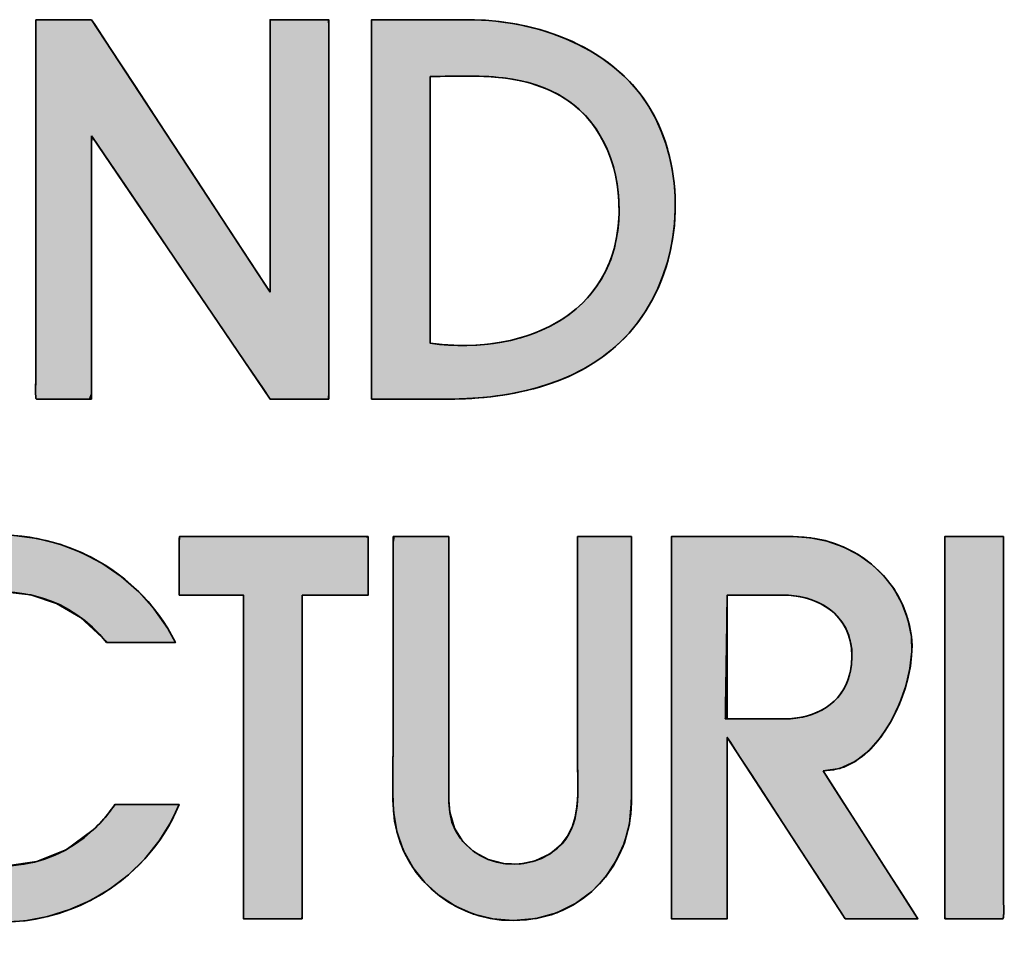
# Model space of a CAD drawing. Header units: inches. Extents: x 0 to 253, y 0 to 187.
# Tile 11 of 17: x 236.42 to 244.42, y 12.02 to 19.44. Entities that reach past the tile are written whole.
import ezdxf

# ---------------------------------------------------------------- set-up
doc = ezdxf.new("R2010")
doc.units = ezdxf.units.IN
doc.header["$MEASUREMENT"] = 0
doc.layers.add('Default', color=7, linetype='Continuous')

# ---------------------------------------------------------------- blocks, each defined once
blk = doc.blocks.new('block_2')
at = {"layer": 'Default', "linetype": 'Continuous', "lineweight": 5}
for points in [[(0.24683, 0.05811), (0.23145, 0.04686), (0.215, 0.04023), (0.1981, 0.03788), (0.18134, 0.03942), (0.16533, 0.04452), (0.15068, 0.05279), (0.13798, 0.06387), (0.12784, 0.07742), (0.12087, 0.09305), (0.11767, 0.11041), (0.11884, 0.12913), (0.1237, 0.14549), (0.13141, 0.15943), (0.14153, 0.17108), (0.15359, 0.18031), (0.16711, 0.187), (0.1816, 0.19102), (0.19658, 0.19224), (0.21158, 0.19054), (0.22611, 0.18578), (0.2397, 0.17786), (0.25187, 0.16663), (0.25487, 0.16367), (0.25699, 0.16367), (0.2604, 0.16367), (0.26474, 0.16367), (0.2697, 0.16367), (0.27491, 0.16367), (0.28006, 0.16367), (0.28478, 0.16367), (0.28875, 0.16367), (0.29163, 0.16367), (0.29307, 0.16367), (0.28884, 0.17158), (0.28122, 0.18255), (0.2724, 0.19238), (0.26252, 0.201), (0.25172, 0.20837), (0.24015, 0.21442), (0.22795, 0.21909), (0.21526, 0.22232), (0.20223, 0.22406), (0.189, 0.22424), (0.17572, 0.2228), (0.16193, 0.2195), (0.1484, 0.21424), (0.13587, 0.2073), (0.12445, 0.19884), (0.11426, 0.18903), (0.1054, 0.17802), (0.09799, 0.16599), (0.09213, 0.1531), (0.08795, 0.13951), (0.08555, 0.1254), (0.08504, 0.11092), (0.08631, 0.09702), (0.08907, 0.08441), (0.0934, 0.07235), (0.09917, 0.06095), (0.10626, 0.05031), (0.11454, 0.04056), (0.12388, 0.03179), (0.13415, 0.02413), (0.14525, 0.01768), (0.15702, 0.01255), (0.16937, 0.00885), (0.18226, 0.00665), (0.19546, 0.00598), (0.20851, 0.00687), (0.22126, 0.00926), (0.23358, 0.0131), (0.24533, 0.01832), (0.25638, 0.02486), (0.26659, 0.03267), (0.27583, 0.04167), (0.28396, 0.05181), (0.29085, 0.06302), (0.29522, 0.07245), (0.29404, 0.07245), (0.2915, 0.07245), (0.28789, 0.07245), (0.28355, 0.07245), (0.27879, 0.07245), (0.27392, 0.07245), (0.26926, 0.07245), (0.26513, 0.07245), (0.26184, 0.07245), (0.25972, 0.07245), (0.25895, 0.07229), (0.25798, 0.07089), (0.25698, 0.06951), (0.25596, 0.06815), (0.25491, 0.06681), (0.25383, 0.06549), (0.25272, 0.0642), (0.25159, 0.06293), (0.25044, 0.06169), (0.24926, 0.06047), (0.24806, 0.05928)], [(0.29526, 0.19042), (0.29609, 0.19042), (0.29835, 0.19042), (0.30175, 0.19042), (0.30595, 0.19042), (0.31064, 0.19042), (0.31551, 0.19042), (0.32023, 0.19042), (0.3245, 0.19042), (0.328, 0.19042), (0.33041, 0.19042), (0.33141, 0.19042), (0.33142, 0.1871), (0.33142, 0.17639), (0.33142, 0.15982), (0.33142, 0.139), (0.33142, 0.11552), (0.33142, 0.09097), (0.33142, 0.06696), (0.33142, 0.04507), (0.33142, 0.02691), (0.33142, 0.01407), (0.33142, 0.00815), (0.33188, 0.00793), (0.33369, 0.00793), (0.33659, 0.00793), (0.34029, 0.00793), (0.34451, 0.00793), (0.34895, 0.00793), (0.35332, 0.00793), (0.35735, 0.00793), (0.36073, 0.00793), (0.36317, 0.00793), (0.3644, 0.00793), (0.36449, 0.00983), (0.36449, 0.01902), (0.36449, 0.03442), (0.36449, 0.05444), (0.36449, 0.07746), (0.36449, 0.10191), (0.36449, 0.12618), (0.36449, 0.14868), (0.36449, 0.16781), (0.36449, 0.18197), (0.36449, 0.18956), (0.36476, 0.19042), (0.36647, 0.19042), (0.36949, 0.19042), (0.37349, 0.19042), (0.37813, 0.19042), (0.3831, 0.19042), (0.38808, 0.19042), (0.39272, 0.19042), (0.39672, 0.19042), (0.39973, 0.19042), (0.40145, 0.19042), (0.40172, 0.19057), (0.40172, 0.19195), (0.40172, 0.19451), (0.40172, 0.19798), (0.40172, 0.20205), (0.40172, 0.20645), (0.40172, 0.21088), (0.40172, 0.21505), (0.40172, 0.21867), (0.40172, 0.22146), (0.40172, 0.22313), (0.39941, 0.22347), (0.39247, 0.22347), (0.38554, 0.22347), (0.3786, 0.22347), (0.37167, 0.22347), (0.36474, 0.22347), (0.3578, 0.22347), (0.35087, 0.22347), (0.34394, 0.22347), (0.337, 0.22347), (0.33007, 0.22347), (0.32409, 0.22347), (0.32146, 0.22347), (0.31882, 0.22347), (0.31618, 0.22347), (0.31354, 0.22347), (0.31091, 0.22347), (0.30827, 0.22347), (0.30563, 0.22347), (0.30299, 0.22347), (0.30036, 0.22347), (0.29772, 0.22347), (0.29538, 0.22346), (0.29532, 0.22263), (0.29528, 0.22063), (0.29525, 0.21769), (0.29524, 0.21408), (0.29523, 0.21003), (0.29523, 0.20579), (0.29524, 0.20161), (0.29524, 0.19774), (0.29525, 0.19442), (0.29526, 0.19189)], [(0.48348, 0.0069), (0.49641, 0.00805), (0.50815, 0.01135), (0.51863, 0.01652), (0.52775, 0.02332), (0.53543, 0.03147), (0.54159, 0.04072), (0.54614, 0.05081), (0.549, 0.06148), (0.55008, 0.07247), (0.55009, 0.07768), (0.55009, 0.09055), (0.55009, 0.10973), (0.55009, 0.13283), (0.55009, 0.15746), (0.55009, 0.18121), (0.55009, 0.2017), (0.55009, 0.21652), (0.55009, 0.22329), (0.54939, 0.22347), (0.54693, 0.22347), (0.54313, 0.22347), (0.5385, 0.22347), (0.53351, 0.22347), (0.52866, 0.22347), (0.52442, 0.22347), (0.52129, 0.22347), (0.51975, 0.22347), (0.51967, 0.21349), (0.51967, 0.19976), (0.51967, 0.18603), (0.51967, 0.1723), (0.51967, 0.15858), (0.51967, 0.14485), (0.51967, 0.13112), (0.51967, 0.11739), (0.51967, 0.10367), (0.51971, 0.09503), (0.51986, 0.08912), (0.51998, 0.08307), (0.5199, 0.07699), (0.51944, 0.07098), (0.51845, 0.06515), (0.51676, 0.0596), (0.51419, 0.05444), (0.51059, 0.04976), (0.50432, 0.04464), (0.49589, 0.04061), (0.48697, 0.03882), (0.478, 0.03913), (0.46943, 0.04143), (0.46167, 0.04559), (0.45517, 0.05149), (0.45037, 0.059), (0.4477, 0.06799), (0.44729, 0.07457), (0.44729, 0.08377), (0.44729, 0.10038), (0.44729, 0.12199), (0.44729, 0.14623), (0.44729, 0.17067), (0.44729, 0.19294), (0.44729, 0.21064), (0.44729, 0.22137), (0.44715, 0.22347), (0.44538, 0.22347), (0.44202, 0.22347), (0.43757, 0.22347), (0.43252, 0.22347), (0.42737, 0.22347), (0.42264, 0.22347), (0.41883, 0.22347), (0.41642, 0.22347), (0.41585, 0.22011), (0.41585, 0.20779), (0.41585, 0.19546), (0.41585, 0.18314), (0.41585, 0.17082), (0.41585, 0.1585), (0.41585, 0.14618), (0.41585, 0.13386), (0.41585, 0.12154), (0.41585, 0.11062), (0.41582, 0.10604), (0.41577, 0.10144), (0.4157, 0.09683), (0.41563, 0.09222), (0.41559, 0.0876), (0.41559, 0.08299), (0.41564, 0.07838), (0.41577, 0.07379), (0.41603, 0.06855), (0.41788, 0.05716), (0.42156, 0.04656), (0.42688, 0.03691), (0.43368, 0.02834), (0.44176, 0.02101), (0.45097, 0.01505), (0.4611, 0.01062), (0.472, 0.00785)], [(0.75986, 0.22347), (0.75952, 0.22347), (0.75855, 0.22347), (0.75703, 0.22347), (0.75506, 0.22347), (0.75272, 0.22347), (0.75009, 0.22347), (0.74727, 0.22347), (0.74432, 0.22347), (0.74135, 0.22347), (0.73844, 0.22347), (0.73567, 0.22347), (0.73313, 0.22347), (0.7309, 0.22347), (0.72907, 0.22347), (0.72773, 0.22347), (0.72696, 0.22347), (0.72681, 0.22321), (0.72681, 0.21955), (0.72681, 0.21198), (0.72681, 0.20106), (0.72681, 0.18734), (0.72681, 0.17139), (0.72681, 0.15376), (0.72681, 0.13502), (0.72681, 0.11571), (0.72681, 0.09641), (0.72681, 0.07766), (0.72681, 0.06004), (0.72681, 0.04409), (0.72681, 0.03037), (0.72681, 0.01944), (0.72681, 0.01187), (0.72681, 0.00821), (0.72811, 0.00795), (0.73007, 0.00795), (0.73203, 0.00795), (0.734, 0.00795), (0.73596, 0.00795), (0.73792, 0.00795), (0.73988, 0.00795), (0.74184, 0.00795), (0.7438, 0.00795), (0.74576, 0.00795), (0.74772, 0.00795), (0.74968, 0.00795), (0.75164, 0.00795), (0.75361, 0.00795), (0.75557, 0.00795), (0.75753, 0.00795), (0.75949, 0.00795), (0.75963, 0.00806), (0.75974, 0.00834), (0.75982, 0.00879), (0.75989, 0.00937), (0.75993, 0.01007), (0.75996, 0.01085), (0.75998, 0.01171), (0.75998, 0.0126), (0.75998, 0.01352), (0.75997, 0.01443), (0.75995, 0.01531), (0.75993, 0.01614), (0.75991, 0.01689), (0.75989, 0.01755), (0.75987, 0.01808), (0.75986, 0.01846), (0.75986, 0.02007), (0.75986, 0.02442), (0.75986, 0.02876), (0.75986, 0.03311), (0.75986, 0.03745), (0.75986, 0.0418), (0.75986, 0.04614), (0.75986, 0.05049), (0.75986, 0.05483), (0.75986, 0.05918), (0.75986, 0.06352), (0.75986, 0.06787), (0.75986, 0.07222), (0.75986, 0.07656), (0.75986, 0.08091), (0.75986, 0.08525), (0.75986, 0.0896), (0.75986, 0.09634), (0.75986, 0.10429), (0.75986, 0.11223), (0.75986, 0.12018), (0.75986, 0.12812), (0.75986, 0.13607), (0.75986, 0.14401), (0.75986, 0.15196), (0.75986, 0.1599), (0.75986, 0.16785), (0.75986, 0.17579), (0.75986, 0.18374), (0.75986, 0.19168), (0.75986, 0.19963), (0.75986, 0.20758), (0.75986, 0.21552)]]:
    blk.add_hatch(color=7, dxfattribs=at).paths.add_polyline_path(points)
h = blk.add_hatch(color=7, dxfattribs=at)
edge = h.paths.add_edge_path()
edge.add_spline(control_points=[(0.65814, 0.09132), (0.69081, 0.09132), (0.7112, 0.14076), (0.70795, 0.16715), (0.70388, 0.20069), (0.67434, 0.22347), (0.64133, 0.22347)], knot_values=[0, 0, 0, 0, 0.5, 0.5, 0.5, 1, 1, 1, 1], degree=3, periodic=0)
edge.add_spline(control_points=[(0.64133, 0.22347), (0.64133, 0.22347), (0.57265, 0.22347), (0.57265, 0.22347)], knot_values=[0, 0, 0, 0, 1, 1, 1, 1], degree=3, periodic=0)
edge.add_spline(control_points=[(0.57265, 0.22347), (0.57265, 0.22347), (0.57265, 0.00793), (0.57265, 0.00793)], knot_values=[0, 0, 0, 0, 1, 1, 1, 1], degree=3, periodic=0)
edge.add_spline(control_points=[(0.57265, 0.00793), (0.57265, 0.00793), (0.60413, 0.00793), (0.60413, 0.00793)], knot_values=[0, 0, 0, 0, 1, 1, 1, 1], degree=3, periodic=0)
edge.add_spline(control_points=[(0.60413, 0.00793), (0.60413, 0.00793), (0.60413, 0.11018), (0.60413, 0.11018)], knot_values=[0, 0, 0, 0, 1, 1, 1, 1], degree=3, periodic=0)
edge.add_spline(control_points=[(0.60413, 0.11018), (0.60413, 0.11018), (0.66732, 0.01311), (0.66732, 0.01311)], knot_values=[0, 0, 0, 0, 1, 1, 1, 1], degree=3, periodic=0)
edge.add_spline(control_points=[(0.66732, 0.01311), (0.66732, 0.01311), (0.67068, 0.00793), (0.67068, 0.00793)], knot_values=[0, 0, 0, 0, 1, 1, 1, 1], degree=3, periodic=0)
edge.add_spline(control_points=[(0.67068, 0.00793), (0.67068, 0.00793), (0.71164, 0.00793), (0.71164, 0.00793)], knot_values=[0, 0, 0, 0, 1, 1, 1, 1], degree=3, periodic=0)
edge.add_spline(control_points=[(0.71164, 0.00793), (0.71164, 0.00793), (0.65814, 0.09132), (0.65814, 0.09132)], knot_values=[0, 0, 0, 0, 1, 1, 1, 1], degree=3, periodic=0)
edge = h.paths.add_edge_path()
edge.add_spline(control_points=[(0.63555, 0.19042), (0.63555, 0.19042), (0.60413, 0.19042), (0.60413, 0.19042)], knot_values=[0, 0, 0, 0, 1, 1, 1, 1], degree=3, periodic=0)
edge.add_spline(control_points=[(0.60413, 0.19042), (0.60413, 0.19042), (0.60414, 0.1437), (0.60415, 0.12067)], knot_values=[0, 0, 0, 0, 1, 1, 1, 1], degree=3, periodic=0)
edge.add_spline(control_points=[(0.60415, 0.12067), (0.60992, 0.12067), (0.63661, 0.12067), (0.63661, 0.12067)], knot_values=[0, 0, 0, 0, 1, 1, 1, 1], degree=3, periodic=0)
edge.add_spline(control_points=[(0.63661, 0.12067), (0.65344, 0.12067), (0.66945, 0.12906), (0.67333, 0.14655), (0.67333, 0.14656), (0.67334, 0.14656), (0.67334, 0.14657), (0.67919, 0.17309), (0.66128, 0.19042), (0.63555, 0.19042)], knot_values=[0, 0, 0, 0, 0.333333, 0.333333, 0.333333, 0.666667, 0.666667, 0.666667, 1, 1, 1, 1], degree=3, periodic=0)
at = {"layer": 'Default', "color": 7, "linetype": 'Continuous', "lineweight": 35}
for points in [[(0.19658, 0.19224), (0.21158, 0.19054), (0.22611, 0.18578), (0.2397, 0.17786), (0.25187, 0.16663), (0.25487, 0.16367), (0.25699, 0.16367), (0.2604, 0.16367), (0.26474, 0.16367), (0.2697, 0.16367), (0.27491, 0.16367), (0.28006, 0.16367), (0.28478, 0.16367), (0.28875, 0.16367), (0.29163, 0.16367), (0.29307, 0.16367), (0.28884, 0.17158), (0.28122, 0.18255), (0.2724, 0.19238), (0.26252, 0.201), (0.25172, 0.20837), (0.24015, 0.21442), (0.22795, 0.21909), (0.21526, 0.22232), (0.20223, 0.22406)], [(0.19546, 0.00598), (0.20851, 0.00687), (0.22126, 0.00926), (0.23358, 0.0131), (0.24533, 0.01832), (0.25638, 0.02486), (0.26659, 0.03267), (0.27583, 0.04167), (0.28396, 0.05181), (0.29085, 0.06302), (0.29522, 0.07245), (0.29404, 0.07245), (0.2915, 0.07245), (0.28789, 0.07245), (0.28355, 0.07245), (0.27879, 0.07245), (0.27392, 0.07245), (0.26926, 0.07245), (0.26513, 0.07245), (0.26184, 0.07245), (0.25972, 0.07245), (0.25895, 0.07229), (0.25798, 0.07089), (0.25698, 0.06951), (0.25596, 0.06815), (0.25491, 0.06681), (0.25383, 0.06549), (0.25272, 0.0642), (0.25159, 0.06293), (0.25044, 0.06169), (0.24926, 0.06047), (0.24806, 0.05928), (0.24683, 0.05811), (0.24683, 0.05811), (0.23145, 0.04686), (0.215, 0.04023), (0.1981, 0.03788)]]:
    blk.add_lwpolyline(points, dxfattribs=at)
for points in [[(0.29526, 0.19042), (0.29609, 0.19042), (0.29835, 0.19042), (0.30175, 0.19042), (0.30595, 0.19042), (0.31064, 0.19042), (0.31551, 0.19042), (0.32023, 0.19042), (0.3245, 0.19042), (0.328, 0.19042), (0.33041, 0.19042), (0.33141, 0.19042), (0.33142, 0.1871), (0.33142, 0.17639), (0.33142, 0.15982), (0.33142, 0.139), (0.33142, 0.11552), (0.33142, 0.09097), (0.33142, 0.06696), (0.33142, 0.04507), (0.33142, 0.02691), (0.33142, 0.01407), (0.33142, 0.00815), (0.33188, 0.00793), (0.33369, 0.00793), (0.33659, 0.00793), (0.34029, 0.00793), (0.34451, 0.00793), (0.34895, 0.00793), (0.35332, 0.00793), (0.35735, 0.00793), (0.36073, 0.00793), (0.36317, 0.00793), (0.3644, 0.00793), (0.36449, 0.00983), (0.36449, 0.01902), (0.36449, 0.03442), (0.36449, 0.05444), (0.36449, 0.07746), (0.36449, 0.10191), (0.36449, 0.12618), (0.36449, 0.14868), (0.36449, 0.16781), (0.36449, 0.18197), (0.36449, 0.18956), (0.36476, 0.19042), (0.36647, 0.19042), (0.36949, 0.19042), (0.37349, 0.19042), (0.37813, 0.19042), (0.3831, 0.19042), (0.38808, 0.19042), (0.39272, 0.19042), (0.39672, 0.19042), (0.39973, 0.19042), (0.40145, 0.19042), (0.40172, 0.19057), (0.40172, 0.19195), (0.40172, 0.19451), (0.40172, 0.19798), (0.40172, 0.20205), (0.40172, 0.20645), (0.40172, 0.21088), (0.40172, 0.21505), (0.40172, 0.21867), (0.40172, 0.22146), (0.40172, 0.22313), (0.39941, 0.22347), (0.39247, 0.22347), (0.38554, 0.22347), (0.3786, 0.22347), (0.37167, 0.22347), (0.36474, 0.22347), (0.3578, 0.22347), (0.35087, 0.22347), (0.34394, 0.22347), (0.337, 0.22347), (0.33007, 0.22347), (0.32409, 0.22347), (0.32146, 0.22347), (0.31882, 0.22347), (0.31618, 0.22347), (0.31354, 0.22347), (0.31091, 0.22347), (0.30827, 0.22347), (0.30563, 0.22347), (0.30299, 0.22347), (0.30036, 0.22347), (0.29772, 0.22347), (0.29538, 0.22346), (0.29532, 0.22263), (0.29528, 0.22063), (0.29525, 0.21769), (0.29524, 0.21408), (0.29523, 0.21003), (0.29523, 0.20579), (0.29524, 0.20161), (0.29524, 0.19774), (0.29525, 0.19442), (0.29526, 0.19189), (0.29526, 0.19042)], [(0.48348, 0.0069), (0.49641, 0.00805), (0.50815, 0.01135), (0.51863, 0.01652), (0.52775, 0.02332), (0.53543, 0.03147), (0.54159, 0.04072), (0.54614, 0.05081), (0.549, 0.06148), (0.55008, 0.07247), (0.55009, 0.07768), (0.55009, 0.09055), (0.55009, 0.10973), (0.55009, 0.13283), (0.55009, 0.15746), (0.55009, 0.18121), (0.55009, 0.2017), (0.55009, 0.21652), (0.55009, 0.22329), (0.54939, 0.22347), (0.54693, 0.22347), (0.54313, 0.22347), (0.5385, 0.22347), (0.53351, 0.22347), (0.52866, 0.22347), (0.52442, 0.22347), (0.52129, 0.22347), (0.51975, 0.22347), (0.51967, 0.21349), (0.51967, 0.19976), (0.51967, 0.18603), (0.51967, 0.1723), (0.51967, 0.15858), (0.51967, 0.14485), (0.51967, 0.13112), (0.51967, 0.11739), (0.51967, 0.10367), (0.51971, 0.09503), (0.51986, 0.08912), (0.51998, 0.08307), (0.5199, 0.07699), (0.51944, 0.07098), (0.51845, 0.06515), (0.51676, 0.0596), (0.51419, 0.05444), (0.51059, 0.04976), (0.50432, 0.04464), (0.49589, 0.04061), (0.48697, 0.03882), (0.478, 0.03913), (0.46943, 0.04143), (0.46167, 0.04559), (0.45517, 0.05149), (0.45037, 0.059), (0.4477, 0.06799), (0.44729, 0.07457), (0.44729, 0.08377), (0.44729, 0.10038), (0.44729, 0.12199), (0.44729, 0.14623), (0.44729, 0.17067), (0.44729, 0.19294), (0.44729, 0.21064), (0.44729, 0.22137), (0.44715, 0.22347), (0.44538, 0.22347), (0.44202, 0.22347), (0.43757, 0.22347), (0.43252, 0.22347), (0.42737, 0.22347), (0.42264, 0.22347), (0.41883, 0.22347), (0.41642, 0.22347), (0.41585, 0.22011), (0.41585, 0.20779), (0.41585, 0.19546), (0.41585, 0.18314), (0.41585, 0.17082), (0.41585, 0.1585), (0.41585, 0.14618), (0.41585, 0.13386), (0.41585, 0.12154), (0.41585, 0.11062), (0.41582, 0.10604), (0.41577, 0.10144), (0.4157, 0.09683), (0.41563, 0.09222), (0.41559, 0.0876), (0.41559, 0.08299), (0.41564, 0.07838), (0.41577, 0.07379), (0.41603, 0.06855), (0.41788, 0.05716), (0.42156, 0.04656), (0.42688, 0.03691), (0.43368, 0.02834), (0.44176, 0.02101), (0.45097, 0.01505), (0.4611, 0.01062), (0.472, 0.00785), (0.48348, 0.0069)], [(0.65814, 0.09132), (0.66756, 0.09273), (0.67617, 0.09667), (0.68392, 0.10271), (0.69072, 0.11041), (0.69651, 0.11934), (0.70123, 0.12906), (0.7048, 0.13913), (0.70715, 0.14913), (0.70823, 0.15861), (0.70795, 0.16715), (0.70599, 0.17688), (0.70263, 0.18589), (0.69801, 0.19411), (0.69225, 0.20146), (0.6855, 0.20789), (0.67787, 0.2133), (0.66951, 0.21764), (0.66055, 0.22083), (0.65111, 0.2228), (0.64133, 0.22347), (0.63941, 0.22347), (0.63419, 0.22347), (0.62649, 0.22347), (0.61715, 0.22347), (0.60699, 0.22347), (0.59682, 0.22347), (0.58748, 0.22347), (0.57979, 0.22347), (0.57457, 0.22347), (0.57265, 0.22347), (0.57265, 0.21744), (0.57265, 0.20105), (0.57265, 0.17691), (0.57265, 0.1476), (0.57265, 0.1157), (0.57265, 0.0838), (0.57265, 0.05449), (0.57265, 0.03035), (0.57265, 0.01397), (0.57265, 0.00793), (0.57353, 0.00793), (0.57592, 0.00793), (0.57945, 0.00793), (0.58373, 0.00793), (0.58839, 0.00793), (0.59304, 0.00793), (0.59733, 0.00793), (0.60085, 0.00793), (0.60324, 0.00793), (0.60413, 0.00793), (0.60413, 0.0108), (0.60413, 0.01857), (0.60413, 0.03002), (0.60413, 0.04392), (0.60413, 0.05905), (0.60413, 0.07419), (0.60413, 0.08809), (0.60413, 0.09954), (0.60413, 0.10731), (0.60413, 0.11018), (0.6059, 0.10746), (0.6107, 0.10008), (0.61778, 0.08921), (0.62637, 0.07601), (0.63572, 0.06164), (0.64507, 0.04728), (0.65367, 0.03408), (0.66075, 0.0232), (0.66555, 0.01583), (0.66732, 0.01311), (0.66741, 0.01296), (0.66767, 0.01257), (0.66804, 0.01199), (0.6685, 0.01129), (0.669, 0.01052), (0.6695, 0.00976), (0.66995, 0.00905), (0.67033, 0.00847), (0.67059, 0.00808), (0.67068, 0.00793), (0.67183, 0.00793), (0.67494, 0.00793), (0.67953, 0.00793), (0.6851, 0.00793), (0.69116, 0.00793), (0.69722, 0.00793), (0.7028, 0.00793), (0.70738, 0.00793), (0.7105, 0.00793), (0.71164, 0.00793), (0.71014, 0.01027), (0.70608, 0.01661), (0.70009, 0.02594), (0.69281, 0.03728), (0.68489, 0.04962), (0.67697, 0.06197), (0.66969, 0.07331), (0.6637, 0.08264), (0.65963, 0.08898), (0.65814, 0.09132)], [(0.75986, 0.22347), (0.75952, 0.22347), (0.75855, 0.22347), (0.75703, 0.22347), (0.75506, 0.22347), (0.75272, 0.22347), (0.75009, 0.22347), (0.74727, 0.22347), (0.74432, 0.22347), (0.74135, 0.22347), (0.73844, 0.22347), (0.73567, 0.22347), (0.73313, 0.22347), (0.7309, 0.22347), (0.72907, 0.22347), (0.72773, 0.22347), (0.72696, 0.22347), (0.72681, 0.22321), (0.72681, 0.21955), (0.72681, 0.21198), (0.72681, 0.20106), (0.72681, 0.18734), (0.72681, 0.17139), (0.72681, 0.15376), (0.72681, 0.13502), (0.72681, 0.11571), (0.72681, 0.09641), (0.72681, 0.07766), (0.72681, 0.06004), (0.72681, 0.04409), (0.72681, 0.03037), (0.72681, 0.01944), (0.72681, 0.01187), (0.72681, 0.00821), (0.72811, 0.00795), (0.73007, 0.00795), (0.73203, 0.00795), (0.734, 0.00795), (0.73596, 0.00795), (0.73792, 0.00795), (0.73988, 0.00795), (0.74184, 0.00795), (0.7438, 0.00795), (0.74576, 0.00795), (0.74772, 0.00795), (0.74968, 0.00795), (0.75164, 0.00795), (0.75361, 0.00795), (0.75557, 0.00795), (0.75753, 0.00795), (0.75949, 0.00795), (0.75963, 0.00806), (0.75974, 0.00834), (0.75982, 0.00879), (0.75989, 0.00937), (0.75993, 0.01007), (0.75996, 0.01085), (0.75998, 0.01171), (0.75998, 0.0126), (0.75998, 0.01352), (0.75997, 0.01443), (0.75995, 0.01531), (0.75993, 0.01614), (0.75991, 0.01689), (0.75989, 0.01755), (0.75987, 0.01808), (0.75986, 0.01846), (0.75986, 0.02007), (0.75986, 0.02442), (0.75986, 0.02876), (0.75986, 0.03311), (0.75986, 0.03745), (0.75986, 0.0418), (0.75986, 0.04614), (0.75986, 0.05049), (0.75986, 0.05483), (0.75986, 0.05918), (0.75986, 0.06352), (0.75986, 0.06787), (0.75986, 0.07222), (0.75986, 0.07656), (0.75986, 0.08091), (0.75986, 0.08525), (0.75986, 0.0896), (0.75986, 0.09634), (0.75986, 0.10429), (0.75986, 0.11223), (0.75986, 0.12018), (0.75986, 0.12812), (0.75986, 0.13607), (0.75986, 0.14401), (0.75986, 0.15196), (0.75986, 0.1599), (0.75986, 0.16785), (0.75986, 0.17579), (0.75986, 0.18374), (0.75986, 0.19168), (0.75986, 0.19963), (0.75986, 0.20758), (0.75986, 0.21552), (0.75986, 0.22347)], [(0.60305, 0.12067), (0.60307, 0.1214), (0.6031, 0.12345), (0.60315, 0.12664), (0.60321, 0.1308), (0.60329, 0.13574), (0.60337, 0.14128), (0.60346, 0.14725), (0.60356, 0.15345), (0.60365, 0.15972), (0.60375, 0.16587), (0.60384, 0.17171), (0.60392, 0.17707), (0.60399, 0.18177), (0.60405, 0.18563), (0.6041, 0.18846), (0.60412, 0.19009), (0.60416, 0.19042), (0.6047, 0.19042), (0.6058, 0.19042), (0.60739, 0.19042), (0.60939, 0.19042), (0.61172, 0.19042), (0.61429, 0.19042), (0.61702, 0.19042), (0.61984, 0.19042), (0.62265, 0.19042), (0.62539, 0.19042), (0.62796, 0.19042), (0.63028, 0.19042), (0.63228, 0.19042), (0.63388, 0.19042), (0.63498, 0.19042), (0.63552, 0.19042), (0.6386, 0.19033), (0.64302, 0.1899), (0.64724, 0.18912), (0.65123, 0.18799), (0.65498, 0.18652), (0.65846, 0.18473), (0.66165, 0.18262), (0.66454, 0.18021), (0.6671, 0.1775), (0.66932, 0.17452), (0.67116, 0.17126), (0.67262, 0.16774), (0.67367, 0.16396), (0.67428, 0.15995), (0.67445, 0.15571), (0.67414, 0.15124), (0.67334, 0.14657), (0.67334, 0.14657), (0.67334, 0.14657), (0.67334, 0.14657), (0.67334, 0.14656), (0.67334, 0.14656), (0.67334, 0.14656), (0.67333, 0.14656), (0.67333, 0.14656), (0.67333, 0.14656), (0.67333, 0.14656), (0.67333, 0.14656), (0.67333, 0.14655), (0.67333, 0.14655), (0.67333, 0.14655), (0.67333, 0.14655), (0.67333, 0.14655), (0.67308, 0.14551), (0.67217, 0.14252), (0.67102, 0.13974), (0.66963, 0.13714), (0.66804, 0.13474), (0.66625, 0.13253), (0.66427, 0.13052), (0.66213, 0.12869), (0.65983, 0.12705), (0.65739, 0.12561), (0.65482, 0.12435), (0.65214, 0.12327), (0.64937, 0.12239), (0.64652, 0.12169), (0.6436, 0.12117), (0.64063, 0.12083), (0.63762, 0.12068), (0.63645, 0.12067), (0.63567, 0.12067), (0.63431, 0.12067), (0.63245, 0.12067), (0.63019, 0.12067), (0.62761, 0.12067), (0.6248, 0.12067), (0.62184, 0.12067), (0.61883, 0.12067), (0.61584, 0.12067), (0.61297, 0.12067), (0.6103, 0.12067), (0.60793, 0.12067), (0.60592, 0.12067), (0.60439, 0.12067), (0.6034, 0.12067), (0.60305, 0.12067)]]:
    blk.add_lwpolyline(points, close=True, dxfattribs=at)
for points, knots in [([(0.29317, 0.16367), (0.27083, 0.20894), (0.21875, 0.23279), (0.16984, 0.22163), (0.11624, 0.20938), (0.07967, 0.1572), (0.08561, 0.10278), (0.08997, 0.05451), (0.13028, 0.01424), (0.17784, 0.00724), (0.22689, -0.00026), (0.27634, 0.02614), (0.29526, 0.07245)], [0, 0, 0, 0, 0.25, 0.25, 0.25, 0.5, 0.5, 0.5, 0.75, 0.75, 0.75, 1, 1, 1, 1]), ([(0.40172, 0.22347), (0.37603, 0.22347), (0.35036, 0.22347), (0.32468, 0.22347), (0.31491, 0.22347), (0.30514, 0.22347), (0.29538, 0.22347), (0.29514, 0.22347), (0.29526, 0.19364), (0.29526, 0.19042)], [0, 0, 0, 0, 0.333333, 0.333333, 0.333333, 0.666667, 0.666667, 0.666667, 1, 1, 1, 1]), ([(0.41585, 0.22347), (0.41585, 0.18612), (0.41585, 0.14879), (0.41585, 0.11146), (0.41585, 0.09759), (0.41517, 0.08349), (0.41596, 0.06962), (0.41806, 0.03386), (0.448, 0.0069), (0.48348, 0.0069)], [0, 0, 0, 0, 0.333333, 0.333333, 0.333333, 0.666667, 0.666667, 0.666667, 1, 1, 1, 1]), ([(0.51967, 0.22347), (0.51967, 0.18187), (0.51967, 0.14027), (0.51967, 0.09867), (0.51967, 0.08159), (0.52294, 0.0603), (0.50856, 0.04782), (0.48589, 0.02815), (0.44729, 0.0419), (0.44729, 0.07348)], [0, 0, 0, 0, 0.333333, 0.333333, 0.333333, 0.666667, 0.666667, 0.666667, 1, 1, 1, 1]), ([(0.65814, 0.09132), (0.69081, 0.09132), (0.7112, 0.14076), (0.70795, 0.16715), (0.70388, 0.20069), (0.67434, 0.22347), (0.64133, 0.22347)], [0, 0, 0, 0, 0.5, 0.5, 0.5, 1, 1, 1, 1]), ([(0.72681, 0.00795), (0.7377, 0.00795), (0.74859, 0.00795), (0.75949, 0.00795), (0.76031, 0.00795), (0.75986, 0.01761), (0.75986, 0.01862), (0.75986, 0.04276), (0.75986, 0.06691), (0.75986, 0.09104), (0.75986, 0.13519), (0.75986, 0.17931), (0.75986, 0.22347)], [0, 0, 0, 0, 0.25, 0.25, 0.25, 0.5, 0.5, 0.5, 0.75, 0.75, 0.75, 1, 1, 1, 1]), ([(0.24683, 0.05811), (0.19257, 0.0074), (0.10403, 0.05945), (0.11926, 0.13128), (0.13251, 0.19393), (0.21412, 0.21437), (0.25433, 0.16367)], [0, 0, 0, 0, 0.5, 0.5, 0.5, 1, 1, 1, 1]), ([(0.63555, 0.19042), (0.66128, 0.19042), (0.67919, 0.17309), (0.67334, 0.14657), (0.67334, 0.14656), (0.67333, 0.14656), (0.67333, 0.14655), (0.66945, 0.12906), (0.65344, 0.12067), (0.63661, 0.12067)], [0, 0, 0, 0, 0.333333, 0.333333, 0.333333, 0.666667, 0.666667, 0.666667, 1, 1, 1, 1])]:
    blk.add_open_spline(points, degree=3, knots=knots, dxfattribs=at)
for points in [[(0.40172, 0.19042), (0.40172, 0.19042), (0.40172, 0.22347), (0.40172, 0.22347)], [(0.44729, 0.22347), (0.44729, 0.22347), (0.41585, 0.22347), (0.41585, 0.22347)], [(0.44729, 0.07348), (0.44729, 0.07348), (0.44729, 0.22347), (0.44729, 0.22347)], [(0.55009, 0.22347), (0.55009, 0.22347), (0.51967, 0.22347), (0.51967, 0.22347)], [(0.55009, 0.07348), (0.55009, 0.07348), (0.55009, 0.22347), (0.55009, 0.22347)], [(0.64133, 0.22347), (0.64133, 0.22347), (0.57265, 0.22347), (0.57265, 0.22347)], [(0.57265, 0.22347), (0.57265, 0.22347), (0.57265, 0.00793), (0.57265, 0.00793)], [(0.75986, 0.22347), (0.75986, 0.22347), (0.72681, 0.22347), (0.72681, 0.22347)], [(0.72681, 0.22347), (0.72681, 0.22347), (0.72681, 0.00795), (0.72681, 0.00795)], [(0.29526, 0.19042), (0.29526, 0.19042), (0.33142, 0.19042), (0.33142, 0.19042)], [(0.33142, 0.19042), (0.33142, 0.19042), (0.33142, 0.00793), (0.33142, 0.00793)], [(0.36449, 0.00793), (0.36449, 0.00793), (0.36449, 0.19042), (0.36449, 0.19042)], [(0.36449, 0.19042), (0.36449, 0.19042), (0.40172, 0.19042), (0.40172, 0.19042)], [(0.60415, 0.12067), (0.60414, 0.1437), (0.60413, 0.19042), (0.60413, 0.19042)], [(0.60413, 0.19042), (0.60413, 0.19042), (0.63555, 0.19042), (0.63555, 0.19042)], [(0.25433, 0.16367), (0.25433, 0.16367), (0.29317, 0.16367), (0.29317, 0.16367)], [(0.63661, 0.12067), (0.63661, 0.12067), (0.60992, 0.12067), (0.60415, 0.12067)], [(0.60413, 0.00793), (0.60413, 0.00793), (0.60413, 0.11018), (0.60413, 0.11018)], [(0.60413, 0.11018), (0.60413, 0.11018), (0.66732, 0.01311), (0.66732, 0.01311)], [(0.71164, 0.00793), (0.71164, 0.00793), (0.65814, 0.09132), (0.65814, 0.09132)], [(0.25906, 0.07245), (0.25552, 0.06721), (0.25142, 0.06238), (0.24683, 0.05811)], [(0.29526, 0.07245), (0.29526, 0.07245), (0.25906, 0.07245), (0.25906, 0.07245)], [(0.48348, 0.0069), (0.52437, 0.0069), (0.55009, 0.03994), (0.55009, 0.07348)], [(0.66732, 0.01311), (0.66732, 0.01311), (0.67068, 0.00793), (0.67068, 0.00793)], [(0.33142, 0.00793), (0.33142, 0.00793), (0.36449, 0.00793), (0.36449, 0.00793)], [(0.57265, 0.00793), (0.57265, 0.00793), (0.60413, 0.00793), (0.60413, 0.00793)], [(0.67068, 0.00793), (0.67068, 0.00793), (0.71164, 0.00793), (0.71164, 0.00793)]]:
    blk.add_open_spline(points, degree=3, dxfattribs=at)
blk = doc.blocks.new('Block1')
at = {"layer": 'Default', "linetype": 'Continuous', "lineweight": 5}
blk.add_hatch(color=7, dxfattribs=at).paths.add_polyline_path([(2.3073, 1.21448), (2.3073, 1.19871), (2.3073, 1.18293), (2.3073, 1.16716), (2.3073, 1.15138), (2.3073, 1.13561), (2.3073, 1.11983), (2.3073, 1.10406), (2.3073, 1.08828), (2.3073, 1.07727), (2.3073, 1.06864), (2.3073, 1.06001), (2.3073, 1.05138), (2.3073, 1.04275), (2.3073, 1.03412), (2.3073, 1.0255), (2.3073, 1.01687), (2.3073, 1.01096), (2.30727, 1.01006), (2.30723, 1.00867), (2.3072, 1.00697), (2.30718, 1.00516), (2.3072, 1.00342), (2.30727, 1.00194), (2.30742, 1.00092), (2.30765, 1.00054), (2.31138, 1.00054), (2.31512, 1.00054), (2.31885, 1.00054), (2.32258, 1.00054), (2.32631, 1.00054), (2.33004, 1.00054), (2.33378, 1.00054), (2.33752, 1.00054), (2.33877, 1.00323), (2.33877, 1.01597), (2.33877, 1.0364), (2.33877, 1.06144), (2.33877, 1.08803), (2.33877, 1.11307), (2.33877, 1.1335), (2.33877, 1.14624), (2.33924, 1.14824), (2.34567, 1.13875), (2.35802, 1.12054), (2.37419, 1.0967), (2.3921, 1.07028), (2.40967, 1.04439), (2.4248, 1.02208), (2.43541, 1.00643), (2.43941, 1.00054), (2.44072, 1.00054), (2.44421, 1.00054), (2.44918, 1.00054), (2.45496, 1.00054), (2.46085, 1.00054), (2.46617, 1.00054), (2.47023, 1.00054), (2.47235, 1.00054), (2.4725, 1.00442), (2.4725, 1.02279), (2.4725, 1.05224), (2.4725, 1.08835), (2.4725, 1.12667), (2.4725, 1.16278), (2.4725, 1.19223), (2.4725, 1.2106), (2.47235, 1.21448), (2.47023, 1.21448), (2.46617, 1.21448), (2.46085, 1.21448), (2.45496, 1.21448), (2.44918, 1.21448), (2.44421, 1.21448), (2.44072, 1.21448), (2.43941, 1.21448), (2.43941, 1.20838), (2.43941, 1.19218), (2.43941, 1.16909), (2.43941, 1.14227), (2.43941, 1.11493), (2.43941, 1.09024), (2.43941, 1.07139), (2.43941, 1.06156), (2.43758, 1.06364), (2.42894, 1.07682), (2.41508, 1.09797), (2.3981, 1.1239), (2.38007, 1.15143), (2.36309, 1.17736), (2.34923, 1.19851), (2.34059, 1.21169), (2.33862, 1.21448), (2.33661, 1.21448), (2.33275, 1.21448), (2.32769, 1.21448), (2.32209, 1.21448), (2.3166, 1.21448), (2.31187, 1.21448), (2.30855, 1.21448)])
h = blk.add_hatch(color=7, dxfattribs=at)
h.paths.add_polyline_path([(2.6417, 1.03775), (2.64647, 1.04355), (2.65077, 1.04971), (2.65458, 1.05619), (2.65792, 1.06295), (2.66077, 1.06996), (2.66314, 1.07717), (2.66503, 1.08454), (2.66642, 1.09204), (2.66733, 1.09962), (2.66775, 1.10725), (2.66768, 1.11488), (2.66711, 1.12247), (2.66604, 1.12999), (2.66448, 1.13739), (2.66242, 1.14464), (2.65986, 1.15169), (2.65671, 1.15867), (2.65285, 1.16555), (2.64845, 1.17195), (2.64356, 1.17788), (2.63821, 1.18333), (2.63245, 1.18832), (2.62632, 1.19285), (2.61985, 1.19693), (2.61308, 1.20057), (2.60606, 1.20377), (2.59883, 1.20653), (2.59143, 1.20888), (2.58388, 1.2108), (2.57625, 1.21232), (2.56856, 1.21343), (2.56085, 1.21414), (2.55317, 1.21446), (2.55037, 1.21448), (2.54911, 1.21448), (2.54692, 1.21448), (2.54393, 1.21448), (2.54029, 1.21448), (2.53613, 1.21448), (2.5316, 1.21448), (2.52684, 1.21448), (2.52199, 1.21448), (2.51718, 1.21448), (2.51256, 1.21448), (2.50826, 1.21448), (2.50443, 1.21448), (2.50121, 1.21448), (2.49874, 1.21448), (2.49715, 1.21448), (2.49659, 1.21448), (2.49659, 1.21227), (2.49659, 1.20598), (2.49659, 1.19618), (2.49659, 1.18343), (2.49659, 1.16827), (2.49659, 1.15127), (2.49659, 1.13296), (2.49659, 1.11393), (2.49659, 1.0947), (2.49659, 1.07585), (2.49659, 1.05792), (2.49659, 1.04146), (2.49659, 1.02704), (2.49659, 1.01521), (2.49659, 1.00653), (2.49659, 1.00154), (2.49664, 1.00054), (2.49736, 1.00054), (2.49885, 1.00054), (2.50101, 1.00054), (2.50371, 1.00054), (2.50685, 1.00054), (2.51033, 1.00054), (2.51402, 1.00054), (2.51783, 1.00054), (2.52163, 1.00054), (2.52533, 1.00054), (2.5288, 1.00054), (2.53195, 1.00054), (2.53465, 1.00054), (2.5368, 1.00054), (2.5383, 1.00054), (2.53902, 1.00054), (2.54352, 1.00058), (2.55024, 1.0008), (2.55698, 1.00124), (2.56373, 1.0019), (2.57046, 1.0028), (2.57715, 1.00395), (2.58378, 1.00538), (2.59032, 1.00709), (2.59676, 1.00909), (2.60306, 1.01142), (2.60922, 1.01407), (2.6152, 1.01707), (2.62098, 1.02042), (2.62654, 1.02416), (2.63187, 1.02828), (2.63693, 1.03281)])
h.paths.add_polyline_path([(2.52963, 1.1825), (2.52963, 1.18179), (2.52963, 1.17976), (2.52963, 1.17651), (2.52963, 1.17217), (2.52963, 1.16685), (2.52963, 1.16065), (2.52963, 1.15371), (2.52963, 1.14613), (2.52963, 1.13803), (2.52963, 1.12953), (2.52963, 1.12073), (2.52963, 1.11177), (2.52963, 1.10274), (2.52963, 1.09378), (2.52963, 1.08498), (2.52963, 1.07648), (2.52963, 1.06838), (2.52963, 1.0608), (2.52963, 1.05386), (2.52963, 1.04767), (2.52963, 1.04234), (2.52963, 1.038), (2.52963, 1.03475), (2.52963, 1.03272), (2.52963, 1.03202), (2.53628, 1.03128), (2.54289, 1.03086), (2.54944, 1.03077), (2.55591, 1.03099), (2.56228, 1.03154), (2.56854, 1.03242), (2.57464, 1.03361), (2.58059, 1.03514), (2.58635, 1.03699), (2.5919, 1.03918), (2.59722, 1.04169), (2.6023, 1.04453), (2.6071, 1.04771), (2.61161, 1.05122), (2.61581, 1.05506), (2.61968, 1.05924), (2.62319, 1.06376), (2.62633, 1.06861), (2.62906, 1.0738), (2.63138, 1.07934), (2.63326, 1.08521), (2.63468, 1.09143), (2.63561, 1.09799), (2.63605, 1.1049), (2.63595, 1.11216), (2.63574, 1.11534), (2.63543, 1.11849), (2.635, 1.12162), (2.63447, 1.12471), (2.63383, 1.12776), (2.63308, 1.13077), (2.63222, 1.13374), (2.63125, 1.13666), (2.63017, 1.13952), (2.62898, 1.14232), (2.62767, 1.14506), (2.62625, 1.14773), (2.62472, 1.15033), (2.62308, 1.15286), (2.62132, 1.15531), (2.61945, 1.15767), (2.61746, 1.15995), (2.61535, 1.16213), (2.61313, 1.16422), (2.61079, 1.16621), (2.60834, 1.16809), (2.60576, 1.16987), (2.60307, 1.17153), (2.60026, 1.17308), (2.59732, 1.17451), (2.59469, 1.17566), (2.59205, 1.1767), (2.5894, 1.17764), (2.58675, 1.17847), (2.58409, 1.17921), (2.58143, 1.17987), (2.57876, 1.18043), (2.57609, 1.18092), (2.57342, 1.18133), (2.57073, 1.18168), (2.56804, 1.18197), (2.56535, 1.18219), (2.56264, 1.18237), (2.55993, 1.1825), (2.55722, 1.18259), (2.55449, 1.18265), (2.55176, 1.18267), (2.54902, 1.18268), (2.54628, 1.18266), (2.54352, 1.18263), (2.54076, 1.1826), (2.53799, 1.18256), (2.53521, 1.18253), (2.53243, 1.1825)])
at = {"layer": 'Default', "color": 7, "linetype": 'Continuous', "lineweight": 35}
for points in [[(2.3073, 1.21448), (2.30855, 1.21448), (2.31187, 1.21448), (2.3166, 1.21448), (2.32209, 1.21448), (2.32769, 1.21448), (2.33275, 1.21448), (2.33661, 1.21448), (2.33862, 1.21448), (2.34059, 1.21169), (2.34923, 1.19851), (2.36309, 1.17736), (2.38007, 1.15143), (2.3981, 1.1239), (2.41508, 1.09797), (2.42894, 1.07682), (2.43758, 1.06364), (2.43941, 1.06156), (2.43941, 1.07139), (2.43941, 1.09024), (2.43941, 1.11493), (2.43941, 1.14227), (2.43941, 1.16909), (2.43941, 1.19218), (2.43941, 1.20838), (2.43941, 1.21448), (2.44072, 1.21448), (2.44421, 1.21448), (2.44918, 1.21448), (2.45496, 1.21448), (2.46085, 1.21448), (2.46617, 1.21448), (2.47023, 1.21448), (2.47235, 1.21448), (2.4725, 1.2106), (2.4725, 1.19223), (2.4725, 1.16278), (2.4725, 1.12667), (2.4725, 1.08835), (2.4725, 1.05224), (2.4725, 1.02279), (2.4725, 1.00442), (2.47235, 1.00054), (2.47023, 1.00054), (2.46617, 1.00054), (2.46085, 1.00054), (2.45496, 1.00054), (2.44918, 1.00054), (2.44421, 1.00054), (2.44072, 1.00054), (2.43941, 1.00054), (2.43541, 1.00643), (2.4248, 1.02208), (2.40967, 1.04439), (2.3921, 1.07028), (2.37419, 1.0967), (2.35802, 1.12054), (2.34567, 1.13875), (2.33924, 1.14824), (2.33877, 1.14624), (2.33877, 1.1335), (2.33877, 1.11307), (2.33877, 1.08803), (2.33877, 1.06144), (2.33877, 1.0364), (2.33877, 1.01597), (2.33877, 1.00323), (2.33752, 1.00054), (2.33378, 1.00054), (2.33004, 1.00054), (2.32631, 1.00054), (2.32258, 1.00054), (2.31885, 1.00054), (2.31512, 1.00054), (2.31138, 1.00054), (2.30765, 1.00054), (2.30742, 1.00092), (2.30727, 1.00194), (2.3072, 1.00342), (2.30718, 1.00516), (2.3072, 1.00697), (2.30723, 1.00867), (2.30727, 1.01006), (2.3073, 1.01096), (2.3073, 1.01687), (2.3073, 1.0255), (2.3073, 1.03412), (2.3073, 1.04275), (2.3073, 1.05138), (2.3073, 1.06001), (2.3073, 1.06864), (2.3073, 1.07727), (2.3073, 1.08828), (2.3073, 1.10406), (2.3073, 1.11983), (2.3073, 1.13561), (2.3073, 1.15138), (2.3073, 1.16716), (2.3073, 1.18293), (2.3073, 1.19871), (2.3073, 1.21448)], [(2.6417, 1.03775), (2.64647, 1.04355), (2.65077, 1.04971), (2.65458, 1.05619), (2.65792, 1.06295), (2.66077, 1.06996), (2.66314, 1.07717), (2.66503, 1.08454), (2.66642, 1.09204), (2.66733, 1.09962), (2.66775, 1.10725), (2.66768, 1.11488), (2.66711, 1.12247), (2.66604, 1.12999), (2.66448, 1.13739), (2.66242, 1.14464), (2.65986, 1.15169), (2.65671, 1.15867), (2.65285, 1.16555), (2.64845, 1.17195), (2.64356, 1.17788), (2.63821, 1.18333), (2.63245, 1.18832), (2.62632, 1.19285), (2.61985, 1.19693), (2.61308, 1.20057), (2.60606, 1.20377), (2.59883, 1.20653), (2.59143, 1.20888), (2.58388, 1.2108), (2.57625, 1.21232), (2.56856, 1.21343), (2.56085, 1.21414), (2.55317, 1.21446), (2.55037, 1.21448), (2.54911, 1.21448), (2.54692, 1.21448), (2.54393, 1.21448), (2.54029, 1.21448), (2.53613, 1.21448), (2.5316, 1.21448), (2.52684, 1.21448), (2.52199, 1.21448), (2.51718, 1.21448), (2.51256, 1.21448), (2.50826, 1.21448), (2.50443, 1.21448), (2.50121, 1.21448), (2.49874, 1.21448), (2.49715, 1.21448), (2.49659, 1.21448), (2.49659, 1.21227), (2.49659, 1.20598), (2.49659, 1.19618), (2.49659, 1.18343), (2.49659, 1.16827), (2.49659, 1.15127), (2.49659, 1.13296), (2.49659, 1.11393), (2.49659, 1.0947), (2.49659, 1.07585), (2.49659, 1.05792), (2.49659, 1.04146), (2.49659, 1.02704), (2.49659, 1.01521), (2.49659, 1.00653), (2.49659, 1.00154), (2.49664, 1.00054), (2.49736, 1.00054), (2.49885, 1.00054), (2.50101, 1.00054), (2.50371, 1.00054), (2.50685, 1.00054), (2.51033, 1.00054), (2.51402, 1.00054), (2.51783, 1.00054), (2.52163, 1.00054), (2.52533, 1.00054), (2.5288, 1.00054), (2.53195, 1.00054), (2.53465, 1.00054), (2.5368, 1.00054), (2.5383, 1.00054), (2.53902, 1.00054), (2.54352, 1.00058), (2.55024, 1.0008), (2.55698, 1.00124), (2.56373, 1.0019), (2.57046, 1.0028), (2.57715, 1.00395), (2.58378, 1.00538), (2.59032, 1.00709), (2.59676, 1.00909), (2.60306, 1.01142), (2.60922, 1.01407), (2.6152, 1.01707), (2.62098, 1.02042), (2.62654, 1.02416), (2.63187, 1.02828), (2.63693, 1.03281), (2.6417, 1.03775)], [(2.52963, 1.1825), (2.53243, 1.1825), (2.53521, 1.18253), (2.53799, 1.18256), (2.54076, 1.1826), (2.54352, 1.18263), (2.54628, 1.18266), (2.54902, 1.18268), (2.55176, 1.18267), (2.55449, 1.18265), (2.55722, 1.18259), (2.55993, 1.1825), (2.56264, 1.18237), (2.56535, 1.18219), (2.56804, 1.18197), (2.57073, 1.18168), (2.57342, 1.18133), (2.57609, 1.18092), (2.57876, 1.18043), (2.58143, 1.17987), (2.58409, 1.17921), (2.58675, 1.17847), (2.5894, 1.17764), (2.59205, 1.1767), (2.59469, 1.17566), (2.59732, 1.17451), (2.60026, 1.17308), (2.60307, 1.17153), (2.60576, 1.16987), (2.60834, 1.16809), (2.61079, 1.16621), (2.61313, 1.16422), (2.61535, 1.16213), (2.61746, 1.15995), (2.61945, 1.15767), (2.62132, 1.15531), (2.62308, 1.15286), (2.62472, 1.15033), (2.62625, 1.14773), (2.62767, 1.14506), (2.62898, 1.14232), (2.63017, 1.13952), (2.63125, 1.13666), (2.63222, 1.13374), (2.63308, 1.13077), (2.63383, 1.12776), (2.63447, 1.12471), (2.635, 1.12162), (2.63543, 1.11849), (2.63574, 1.11534), (2.63595, 1.11216), (2.63605, 1.1049), (2.63561, 1.09799), (2.63468, 1.09143), (2.63326, 1.08521), (2.63138, 1.07934), (2.62906, 1.0738), (2.62633, 1.06861), (2.62319, 1.06376), (2.61968, 1.05924), (2.61581, 1.05506), (2.61161, 1.05122), (2.6071, 1.04771), (2.6023, 1.04453), (2.59722, 1.04169), (2.5919, 1.03918), (2.58635, 1.03699), (2.58059, 1.03514), (2.57464, 1.03361), (2.56854, 1.03242), (2.56228, 1.03154), (2.55591, 1.03099), (2.54944, 1.03077), (2.54289, 1.03086), (2.53628, 1.03128), (2.52963, 1.03202), (2.52963, 1.03272), (2.52963, 1.03475), (2.52963, 1.038), (2.52963, 1.04234), (2.52963, 1.04767), (2.52963, 1.05386), (2.52963, 1.0608), (2.52963, 1.06838), (2.52963, 1.07648), (2.52963, 1.08498), (2.52963, 1.09378), (2.52963, 1.10274), (2.52963, 1.11177), (2.52963, 1.12073), (2.52963, 1.12953), (2.52963, 1.13803), (2.52963, 1.14613), (2.52963, 1.15371), (2.52963, 1.16065), (2.52963, 1.16685), (2.52963, 1.17217), (2.52963, 1.17651), (2.52963, 1.17976), (2.52963, 1.18179), (2.52963, 1.1825)]]:
    blk.add_lwpolyline(points, close=True, dxfattribs=at)
for points, knots in [([(2.33877, 1.00054), (2.32836, 1.00054), (2.31803, 1.00054), (2.30765, 1.00054), (2.30686, 1.00054), (2.3073, 1.01015), (2.3073, 1.01112), (2.3073, 1.03508), (2.3073, 1.05905), (2.3073, 1.08302), (2.3073, 1.12684), (2.3073, 1.17066), (2.3073, 1.21448)], [0, 0, 0, 0, 0.25, 0.25, 0.25, 0.5, 0.5, 0.5, 0.75, 0.75, 0.75, 1, 1, 1, 1]), ([(2.6417, 1.03775), (2.66952, 1.06887), (2.67537, 1.11862), (2.65787, 1.15626), (2.63904, 1.19678), (2.59301, 1.21448), (2.55063, 1.21448)], [0, 0, 0, 0, 0.5, 0.5, 0.5, 1, 1, 1, 1]), ([(2.52963, 1.1825), (2.55297, 1.1825), (2.57536, 1.1846), (2.59732, 1.17451), (2.62227, 1.16314), (2.63465, 1.13875), (2.63595, 1.11216), (2.63898, 1.05027), (2.58512, 1.02455), (2.52963, 1.03202)], [0, 0, 0, 0, 0.333333, 0.333333, 0.333333, 0.666667, 0.666667, 0.666667, 1, 1, 1, 1])]:
    blk.add_open_spline(points, degree=3, knots=knots, dxfattribs=at)
for points in [[(2.3073, 1.21448), (2.3073, 1.21448), (2.33877, 1.21448), (2.33877, 1.21448)], [(2.33877, 1.21448), (2.33877, 1.21448), (2.43941, 1.06085), (2.43941, 1.06085)], [(2.43941, 1.06085), (2.43941, 1.06085), (2.43941, 1.21448), (2.43941, 1.21448)], [(2.43941, 1.21448), (2.43941, 1.21448), (2.4725, 1.21448), (2.4725, 1.21448)], [(2.4725, 1.21448), (2.4725, 1.21448), (2.4725, 1.00054), (2.4725, 1.00054)], [(2.55063, 1.21448), (2.55063, 1.21448), (2.49659, 1.21448), (2.49659, 1.21448)], [(2.49659, 1.21448), (2.49659, 1.21448), (2.49659, 1.00054), (2.49659, 1.00054)], [(2.52963, 1.03202), (2.52963, 1.03202), (2.52963, 1.1825), (2.52963, 1.1825)], [(2.43941, 1.00054), (2.43941, 1.00054), (2.33877, 1.14893), (2.33877, 1.14893)], [(2.33877, 1.14893), (2.33877, 1.14893), (2.33877, 1.00054), (2.33877, 1.00054)], [(2.53907, 1.00054), (2.57606, 1.00054), (2.61601, 1.00907), (2.6417, 1.03775)], [(2.4725, 1.00054), (2.4725, 1.00054), (2.43941, 1.00054), (2.43941, 1.00054)], [(2.49659, 1.00054), (2.49659, 1.00054), (2.53907, 1.00054), (2.53907, 1.00054)]]:
    blk.add_open_spline(points, degree=3, dxfattribs=at)
at = {"layer": 'Default', "color": 7}
blk.add_blockref('block_2', (2.0929, 0.69957), dxfattribs=at)
blk = doc.blocks.new('Block13')
at = {"layer": 'Default', "color": 7}
blk.add_blockref('Block1', (0.03706, 0.08409), dxfattribs=at)
blk = doc.blocks.new('Block11')
at = {"layer": 'Default', "color": 7}
blk.add_blockref('Block13', (0, 0), dxfattribs=at)
blk = doc.blocks.new('Block10')
at = {"layer": 'Default', "color": 7}
blk.add_blockref('Block11', (0, 0), dxfattribs=at)
blk = doc.blocks.new('Block222')
at = {"layer": 'Default', "color": 7, "xscale": 15, "yscale": 15, "zscale": 15}
blk.add_blockref('Block10', (121.7133, -88.163), dxfattribs=at)

msp = doc.modelspace()

# ---------------------------------------------------------------- block references
at = {"layer": 'Default', "color": 7, "xscale": 0.96, "yscale": 0.96, "zscale": 0.96}
msp.add_blockref('Block222', (85.9506, 85.3763), dxfattribs=at)

doc.saveas('drawing.dxf')
